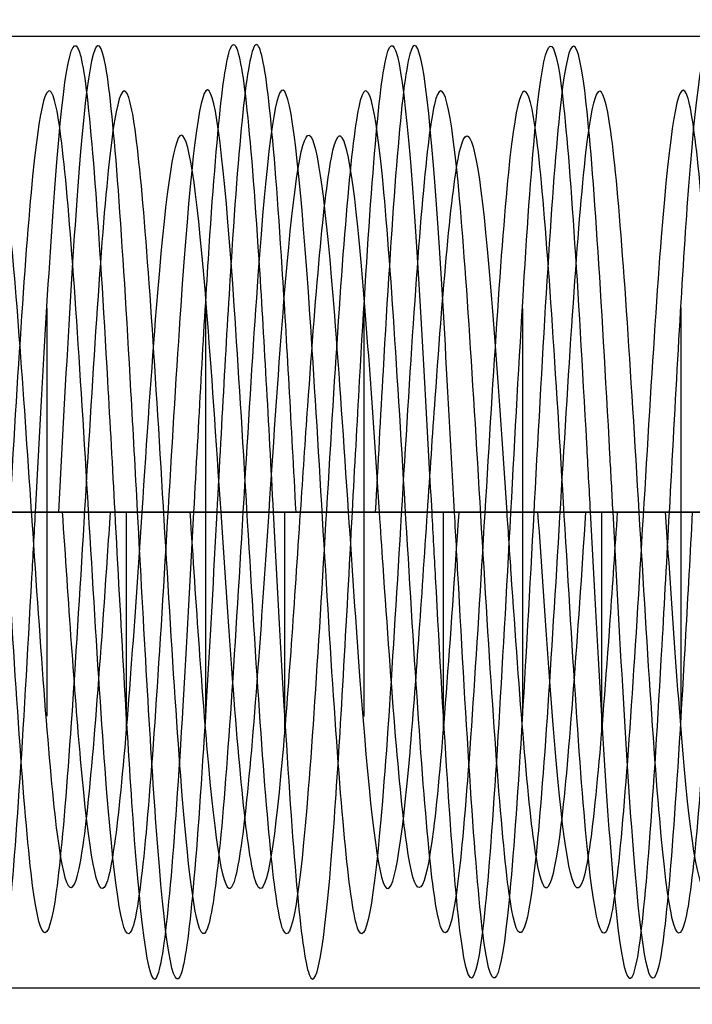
# Model space of a CAD drawing. Header units: millimetres. Extents: x -430 to 720, y 17 to 537.
# Tile 248 of 256: x 460.06 to 464.3, y 274.26 to 280.46. Entities that reach past the tile are written whole.
import ezdxf

# ---------------------------------------------------------------- set-up
doc = ezdxf.new("R2010")
doc.units = ezdxf.units.MM
doc.layers.add('Layer 01', color=7, linetype='Continuous', true_color=0x000000)

# ---------------------------------------------------------------- blocks, each defined once
blk = doc.blocks.new('Farmhouse Rectangular Coffee table metal plate v1')
at = {"layer": 'Layer 01', "color": 253, "true_color": 0xa0a0a0}
for p, q in [((-21.5, 3), (47.5, 3)), ((-23.5, 0), (47.5, 0))]:
    blk.add_line(p, q, dxfattribs=at)
blk = doc.blocks.new('Farmhouse rectangular coffee table top v1')
at = {"layer": 'Layer 01', "color": 253, "true_color": 0xa0a0a0}
for p, q in [((-575, 40), (575, 40)), ((390, 3), (295, 3))]:
    blk.add_line(p, q, dxfattribs=at)
blk = doc.blocks.new('Farmhouse Rectangular Coffee Table Horizontal leg v1')
at = {"layer": 'Layer 01', "color": 253, "true_color": 0xa0a0a0}
for p, q in [((0, 60), (0, 60, 30)), ((0, 3, 30), (0, 3)), ((3, 0, 30), (3, 0)), ((0, -3, 30), (0, -3)), ((0, -60), (0, -60, 30))]:
    blk.add_line(p, q, dxfattribs=at)
blk.add_open_spline([(-3, 0, 30), (-3, 0, 15), (-3, 0)], degree=2, dxfattribs=at)
blk = doc.blocks.new('Farmhouse m6 trestle bolt v1')
at = {"layer": 'Layer 01', "color": 253, "true_color": 0xa0a0a0}
for p, q in [((-2.942, 30.6777), (-2.942, 30.8221)), ((2.942, 30.1777), (2.942, 30.322)), ((-2.942, 29.6777), (-2.942, 29.8221)), ((2.942, 29.1779), (2.942, 29.3222)), ((-2.942, 28.678), (-2.942, 28.8223)), ((2.942, 28.178), (2.942, 28.3223)), ((-2.942, 27.6778), (-2.942, 27.8222)), ((2.942, 27.1777), (2.942, 27.3221)), ((-2.942, 26.6777), (-2.942, 26.822))]:
    blk.add_line(p, q, dxfattribs=at)
at = {"layer": 'Layer 01', "color": 253, "true_color": 0xa0a0a0, "extrusion": (0, 1, 0)}
for centre, radius, start, end in [((0, 0, 30.75), 2.942, 334.09626, 0), ((0, 0, 30.75), 2.942, 0, 25.95747), ((0, 0, 30.25), 2.3718, 360, 35.62419), ((0, 0, 29.75), 2.942, 333.934, 0), ((0, 0, 29.75), 2.942, 0, 26.07369), ((0, 0, 29.25), 2.3718, 360, 35.45112), ((0, 0, 28.75), 2.942, 333.92549, 0), ((0, 0, 28.75), 2.942, 0, 26.00361), ((0, 0, 28.25), 2.3718, 360, 35.36556), ((0, 0, 27.75), 2.942, 334.12195, 0), ((0, 0, 27.75), 2.942, 0, 25.87636), ((0, 0, 27.25), 2.3718, 360, 35.60031), ((0, 0, 26.75), 2.942, 334.00724, 0), ((0, 0, 26.75), 2.942, 0, 26.06618)]:
    blk.add_arc(centre, radius, start, end, dxfattribs=at)
at = {"layer": 'Layer 01', "color": 253, "true_color": 0xa0a0a0}
for points, knots in [([(-2.6509, 0.0006, 0.2296), (-2.5745, 0.0516, 1.0718), (-1.5319, 0.1556, 2.7245), (1.4397, 0.3125, 2.7919), (3.1277, 0.4716, 0.3004), (1.944, 0.6306, -2.469), (-1.0251, 0.7897, -2.9701), (-3.0527, 0.9487, -0.7444), (-2.2771, 1.1078, 2.1652), (0.5895, 1.2668, 3.0863), (2.9148, 1.4259, 1.1734), (2.5635, 1.5849, -1.8171), (-0.1419, 1.744, -3.139), (-2.717, 1.903, -1.5784), (-2.7971, 2.0621, 1.4316), (-0.3087, 2.2211, 3.127), (2.4632, 2.3802, 1.9509), (2.9731, 2.5392, -1.0167), (0.7529, 2.6983, -3.0506), (-2.1587, 2.8573, -2.2832), (-3.088, 3.0164, 0.5808), (-1.1817, 3.1754, 2.9115), (1.8098, 3.3345, 2.5686), (3.1393, 3.4935, -0.133), (1.5861, 3.6526, -2.7125), (-1.4237, 3.8116, -2.8011), (-3.1261, 3.9707, -0.3175), (-1.9578, 4.1297, 2.4576), (1.0082, 4.2888, 2.976), (3.0485, 4.4478, 0.7616), (2.2893, 4.6069, -2.1522), (-0.5721, 4.7659, -3.0896), (-2.9081, 4.925, -1.1899), (-2.5737, 5.084, 1.8025), (0.1241, 5.2431, 3.1397), (2.708, 5.4021, 1.5937), (2.8051, 5.5612, -1.4157), (0.3264, 5.7202, -3.1252), (-2.4521, 5.8793, -1.9648), (-2.9789, 6.0383, 0.9998), (-0.7702, 6.1974, 3.0463), (2.1457, 6.3564, 2.2954), (3.0913, 6.5155, -0.5633), (1.1981, 6.6745, -2.9048), (-1.7952, 6.8336, -2.5788), (-3.14, 6.9926, 0.1152), (-1.6014, 7.1517, 2.7035), (1.4078, 7.3107, 2.8091), (3.1242, 7.4698, 0.3352), (1.9717, 7.6288, -2.4465), (-0.9914, 7.7879, -2.9817), (-3.0441, 7.9469, -0.7788), (-2.3015, 8.106, 2.1392), (0.5546, 8.265, 3.0928), (2.9014, 8.4241, 1.2063), (2.5839, 8.5831, -1.7879), (-0.1063, 8.7422, -3.1404), (-2.6989, 8.9012, -1.6091), (-2.8131, 9.0603, 1.3998), (-0.3441, 9.2193, 3.1233), (2.4409, 9.3784, 1.9787), (2.9845, 9.5374, -0.9829), (0.7874, 9.6965, -3.0419), (-2.1327, 9.8555, -2.3075), (-3.0944, 10.0146, 0.5458), (-1.2145, 10.1736, 2.8979), (1.7806, 10.3327, 2.5889), (3.1406, 10.4917, -0.0974), (1.6167, 10.6508, -2.6943), (-1.3919, 10.8098, -2.8171), (-3.1223, 10.9689, -0.3529), (-1.9856, 11.1279, 2.4353), (0.9745, 11.287, 2.9872), (3.0397, 11.446, 0.796), (2.3136, 11.6051, -2.1262), (-0.537, 11.7641, -3.0959), (-2.8945, 11.9232, -1.2227), (-2.594, 12.0822, 1.7733), (0.0885, 12.2413, 3.1409), (2.6898, 12.4003, 1.6243), (2.821, 12.5594, -1.3839), (0.3618, 12.7184, -3.1213), (-2.4297, 12.8775, -1.9924), (-2.99, 13.0365, 0.966), (-0.8046, 13.1956, 3.0374), (2.1196, 13.3546, 2.3196), (3.0974, 13.5137, -0.5283), (1.2309, 13.6727, -2.891), (-1.7659, 13.8318, -2.599), (-3.1411, 13.9908, 0.0797), (-1.6319, 14.1499, 2.6851), (1.3759, 14.3089, 2.8249), (3.1202, 14.468, 0.3706), (1.9993, 14.627, -2.424), (-0.9575, 14.7861, -2.9927), (-3.0351, 14.9451, -0.8132), (-2.3256, 15.1042, 2.113), (0.5195, 15.2632, 3.0989), (2.8875, 15.4223, 1.2391), (2.604, 15.5813, -1.7585), (-0.0708, 15.7404, -3.1414), (-2.6805, 15.8994, -1.6395), (-2.8288, 16.0585, 1.3679), (-0.3794, 16.2175, 3.1192), (2.4184, 16.3766, 2.0062), (2.9954, 16.5356, -0.9491), (0.8218, 16.6947, -3.0328), (-2.1064, 16.8537, -2.3315), (-3.1004, 17.0128, 0.5107), (-1.2473, 17.1718, 2.884), (1.7512, 17.3309, 2.6089), (3.1415, 17.4899, -0.0619), (1.6471, 17.649, -2.6759), (-1.3599, 17.808, -2.8327), (-3.1181, 17.9671, -0.3883), (-2.013, 18.1261, 2.4127), (0.9406, 18.2852, 2.9981), (3.0304, 18.4442, 0.8304), (2.3375, 18.6033, -2.0998), (-0.5019, 18.7623, -3.1018), (-2.8805, 18.9214, -1.2555), (-2.6139, 19.0804, 1.7438), (0.053, 19.2395, 3.1417), (2.6712, 19.3985, 1.6547), (2.8365, 19.5576, -1.3518), (0.3971, 19.7166, -3.117), (-2.407, 19.8757, -2.0198), (-3.0007, 20.0347, 0.9321), (-0.839, 20.1938, 3.0281), (2.0932, 20.3528, 2.3434), (3.1032, 20.5119, -0.4932), (1.2636, 20.6709, -2.8769), (-1.7364, 20.83, -2.6188), (-3.1418, 20.989, 0.0441), (-1.6622, 21.1481, 2.6665), (1.3438, 21.3071, 2.8403), (3.1158, 21.4662, 0.4059), (2.0266, 21.6252, -2.4012), (-0.9236, 21.7843, -3.0034), (-3.0257, 21.9433, -0.8475), (-2.3494, 22.1024, 2.0866), (0.4844, 22.2614, 3.1046), (2.8733, 22.4205, 1.2717), (2.6237, 22.5795, -1.7289), (-0.0352, 22.7386, -3.142), (-2.6618, 22.8976, -1.6698), (-2.8441, 23.0567, 1.3358), (-0.4147, 23.2157, 3.1147), (2.3955, 23.3748, 2.0334), (3.006, 23.5338, -0.9151), (0.8561, 23.6929, -3.0233), (-2.0799, 23.8519, -2.3553), (-3.106, 24.011, 0.4756), (-1.2799, 24.17, 2.8697), (1.7215, 24.3291, 2.6286), (3.142, 24.4881, -0.0263), (1.6773, 24.6472, -2.657), (-1.3277, 24.8062, -2.8479), (-3.1135, 24.9653, -0.4236), (-2.0402, 25.1243, 2.3897), (0.9066, 25.2834, 3.0085), (3.0208, 25.4424, 0.8647), (2.3611, 25.6015, -2.0732), (-0.4668, 25.7605, -3.1073), (-2.866, 25.9196, -1.288), (-2.6335, 26.0786, 1.7141), (0.0174, 26.2377, 3.1421), (2.6523, 26.3967, 1.6848), (2.8516, 26.5558, -1.3196), (0.4324, 26.7148, -3.1123), (-2.3839, 26.8739, -2.047), (-3.0111, 27.0329, 0.898), (-0.8732, 27.192, 3.0184), (2.0665, 27.351, 2.367), (3.1086, 27.5101, -0.458), (1.2961, 27.6691, -2.8624), (-1.7066, 27.8282, -2.6383), (-3.1421, 27.9872, 0.0085), (-1.6923, 28.1463, 2.6475), (1.3115, 28.3053, 2.8553), (3.111, 28.4644, 0.4412), (2.0537, 28.6234, -2.3781), (-0.8895, 28.7825, -3.0136), (-3.0159, 28.9415, -0.8818), (-2.3728, 29.1006, 2.0598), (0.4492, 29.2596, 3.1099), (2.8587, 29.4187, 1.3042), (2.6431, 29.5777, -1.6991), (0.0004, 29.7368, -3.1422), (-2.6427, 29.8958, -1.6998), (-2.859, 30.0549, 1.3035), (-0.45, 30.2139, 3.1098), (2.3723, 30.373, 2.0604), (3.0161, 30.532, -0.881), (0.8903, 30.6911, -3.0134), (-2.0531, 30.8501, -2.3787), (-3.1111, 31.0092, 0.4404), (-1.3123, 31.1682, 2.855), (1.6916, 31.3273, 2.6479), (3.1421, 31.4863, 0.0093), (1.7073, 31.6454, -2.6379), (-1.2954, 31.8044, -2.8627), (-3.1085, 31.9635, -0.4588), (-2.0671, 32.1225, 2.3665), (0.8724, 32.2816, 3.0186), (3.0109, 32.4406, 0.8988), (2.3845, 32.5997, -2.0463), (-0.4316, 32.7587, -3.1124), (-2.8513, 32.9178, -1.3204), (-2.6527, 33.0768, 1.6841), (-0.0182, 33.2359, 3.1421), (2.633, 33.3949, 1.7147), (2.8664, 33.554, -1.2872), (0.4676, 33.713, -3.1072), (-2.3606, 33.8721, -2.0738), (-3.0211, 34.0311, 0.8639), (-0.9073, 34.1902, 3.0083), (2.0396, 34.3492, 2.3902), (3.1136, 34.5083, -0.4227), (1.3284, 34.6673, -2.8475), (-1.6766, 34.8264, -2.6575), (-3.142, 34.9854, -0.0271), (-1.7222, 35.1445, 2.6282), (1.2791, 35.3035, 2.87), (3.1058, 35.4626, 0.4764), (2.0805, 35.6216, -2.3547), (-0.8553, 35.7807, -3.0235), (-3.0057, 35.9397, -0.9159), (-2.396, 36.0988, 2.0328), (0.4139, 36.2578, 3.1148), (2.8438, 36.4169, 1.3365), (2.6622, 36.5759, -1.6691), (0.036, 36.735, -3.142), (-2.6233, 36.894, -1.7296), (-2.8736, 37.0531, 1.271), (-0.4852, 37.2121, 3.1045), (2.3488, 37.3712, 2.0872), (3.0259, 37.5302, -0.8468), (0.9244, 37.6893, -3.0031), (-2.026, 37.8483, -2.4018), (-3.1159, 38.0074, 0.4051), (-1.3445, 38.1664, 2.84), (1.6615, 38.3255, 2.6669), (3.1418, 38.4845, 0.0449), (1.737, 38.6436, -2.6184), (-1.2629, 38.8026, -2.8772), (-3.1031, 38.9617, -0.494), (-2.0938, 39.1207, 2.3429), (0.8382, 39.2798, 3.0283), (3.0005, 39.4388, 0.9329), (2.4075, 39.5979, -2.0192), (-0.3963, 39.7569, -3.1171), (-2.8361, 39.916, -1.3526), (-2.6716, 40.075, 1.654), (-0.0538, 40.2341, 3.1417), (2.6134, 40.3931, 1.7444), (2.8808, 40.5522, -1.2547), (0.5027, 40.7112, -3.1017), (-2.337, 40.8703, -2.1004), (-3.0307, 41.0293, 0.8296), (-0.9414, 41.1884, 2.9978), (2.0124, 41.3474, 2.4132), (3.1182, 41.5065, -0.3875), (1.3606, 41.6655, -2.8323), (-1.6464, 41.8246, -2.6763), (-3.1415, 41.9836, -0.0627), (-1.7518, 42.1427, 2.6085), (1.2465, 42.3017, 2.8843), (3.1002, 42.4608, 0.5115), (2.107, 42.6198, -2.331), (-0.821, 42.7789, -3.033), (-2.9952, 42.9379, -0.9498), (-2.4189, 43.097, 2.0055), (0.3786, 43.256, 3.1193), (2.8284, 43.4151, 1.3686), (2.6809, 43.5741, -1.6388), (0.0716, 43.7332, -3.1413), (-2.6035, 43.8922, -1.7593), (-2.8878, 44.0513, 1.2385), (-0.5204, 44.2103, 3.0986), (2.3251, 44.3694, 2.1139), (3.0351, 44.5284, -0.813), (0.9587, 44.6875, -2.9914), (-1.9649, 44.8447, -2.4332), (-2.7192, 44.9488, -0.6244), (-2.6516, 45, 0.222)], [12.653352, 12.653352, 12.653352, 12.653352, 13.613713, 14.613054, 15.612394, 16.611734, 17.611074, 18.610415, 19.609755, 20.609095, 21.608436, 22.607776, 23.607116, 24.606456, 25.605797, 26.605137, 27.604477, 28.603817, 29.603158, 30.602498, 31.601838, 32.601179, 33.600519, 34.599859, 35.599199, 36.59854, 37.59788, 38.59722, 39.59656, 40.595901, 41.595241, 42.594581, 43.593921, 44.593262, 45.592602, 46.591942, 47.591283, 48.590623, 49.589963, 50.589303, 51.588644, 52.587984, 53.587324, 54.586664, 55.586005, 56.585345, 57.584685, 58.584026, 59.583366, 60.582706, 61.582046, 62.581387, 63.580727, 64.580067, 65.579407, 66.578748, 67.578088, 68.577428, 69.576769, 70.576109, 71.575449, 72.574789, 73.57413, 74.57347, 75.57281, 76.57215, 77.571491, 78.570831, 79.570171, 80.569511, 81.568852, 82.568192, 83.567532, 84.566873, 85.566213, 86.565553, 87.564893, 88.564234, 89.563574, 90.562914, 91.562254, 92.561595, 93.560935, 94.560275, 95.559616, 96.558956, 97.558296, 98.557636, 99.556977, 100.556317, 101.555657, 102.554997, 103.554338, 104.553678, 105.553018, 106.552359, 107.551699, 108.551039, 109.550379, 110.54972, 111.54906, 112.5484, 113.54774, 114.547081, 115.546421, 116.545761, 117.545101, 118.544442, 119.543782, 120.543122, 121.542463, 122.541803, 123.541143, 124.540483, 125.539824, 126.539164, 127.538504, 128.537844, 129.537185, 130.536525, 131.535865, 132.535206, 133.534546, 134.533886, 135.533226, 136.532567, 137.531907, 138.531247, 139.530587, 140.529928, 141.529268, 142.528608, 143.527949, 144.527289, 145.526629, 146.525969, 147.52531, 148.52465, 149.52399, 150.52333, 151.522671, 152.522011, 153.521351, 154.520691, 155.520032, 156.519372, 157.518712, 158.518053, 159.517393, 160.516733, 161.516073, 162.515414, 163.514754, 164.514094, 165.513434, 166.512775, 167.512115, 168.511455, 169.510796, 170.510136, 171.509476, 172.508816, 173.508157, 174.507497, 175.506837, 176.506177, 177.505518, 178.504858, 179.504198, 180.503539, 181.502879, 182.502219, 183.501559, 184.5009, 185.50024, 186.49958, 187.49892, 188.498261, 189.497601, 190.496941, 191.496281, 192.495622, 193.494962, 194.494302, 195.493643, 196.492983, 197.492323, 198.491663, 199.491004, 200.490344, 201.489684, 202.489024, 203.488365, 204.487705, 205.487045, 206.486386, 207.485726, 208.485066, 209.484406, 210.483747, 211.483087, 212.482427, 213.481767, 214.481108, 215.480448, 216.479788, 217.479129, 218.478469, 219.477809, 220.477149, 221.47649, 222.47583, 223.47517, 224.47451, 225.473851, 226.473191, 227.472531, 228.471871, 229.471212, 230.470552, 231.469892, 232.469233, 233.468573, 234.467913, 235.467253, 236.466594, 237.465934, 238.465274, 239.464614, 240.463955, 241.463295, 242.462635, 243.461976, 244.461316, 245.460656, 246.459996, 247.459337, 248.458677, 249.458017, 250.457357, 251.456698, 252.456038, 253.455378, 254.454718, 255.454059, 256.453399, 257.452739, 258.45208, 259.45142, 260.45076, 261.4501, 262.449441, 263.448781, 264.448121, 265.447461, 266.446802, 267.446142, 268.445482, 269.444823, 270.444163, 271.443503, 272.442843, 273.442184, 274.441524, 275.440864, 276.440204, 277.439545, 278.438885, 279.438225, 280.437566, 281.436906, 282.436246, 283.435586, 284.434927, 285.434267, 286.433607, 287.432947, 288.432288, 289.431628, 290.430968, 291.430308, 292.429649, 293.428989, 294.428329, 295.392683, 295.392683, 295.392683, 295.392683]), ([(2.6506, -0.0007, 0.2303), (2.7213, 0.0506, -0.6185), (1.9678, 0.155, -2.4324), (-0.9586, 0.3124, -2.991), (-3.0348, 0.4714, -0.8129), (-2.3249, 0.6305, 2.1137), (0.5203, 0.7895, 3.0983), (2.8875, 0.9486, 1.2383), (2.6032, 1.1076, -1.7591), (-0.0716, 1.2667, -3.141), (-2.6806, 1.4257, -1.6386), (-2.8281, 1.5848, 1.3685), (-0.3786, 1.7438, 3.1189), (2.4186, 1.9029, 2.0053), (2.9948, 2.0619, -0.9497), (0.8209, 2.221, -3.0327), (-2.1068, 2.38, -2.3307), (-3.0999, 2.5391, 0.5115), (-1.2464, 2.6981, 2.884), (1.7516, 2.8572, 2.6082), (3.1412, 3.0162, -0.0627), (1.6462, 3.1753, -2.676), (-1.3604, 3.3343, -2.832), (-3.1178, 3.4934, -0.3874), (-2.0122, 3.6524, 2.4129), (0.9412, 3.8115, 2.9975), (3.0303, 3.9705, 0.8295), (2.3367, 4.1296, -2.1002), (-0.5027, 4.2886, -3.1013), (-2.8805, 4.4477, -1.2546), (-2.6131, 4.6067, 1.7443), (0.0538, 4.7658, 3.1413), (2.6713, 4.9248, 1.6538), (2.8358, 5.0839, -1.3524), (0.3962, 5.2429, -3.1167), (-2.4072, 5.402, -2.019), (-3.0001, 5.561, 0.9328), (-0.8381, 5.7201, 3.028), (2.0936, 5.8791, 2.3426), (3.1027, 6.0382, -0.4939), (1.2627, 6.1972, -2.8769), (-1.7368, 6.3563, -2.6181), (-3.1415, 6.5153, 0.0449), (-1.6613, 6.6744, 2.6666), (1.3444, 6.8334, 2.8396), (3.1156, 6.9925, 0.4051), (2.0258, 7.1515, -2.4015), (-0.9243, 7.3106, -3.0028), (-3.0256, 7.4696, -0.8467), (-2.3485, 7.6287, 2.0869), (0.4851, 7.7877, 3.1041), (2.8733, 7.9468, 1.2709), (2.623, 8.1058, -1.7294), (-0.036, 8.2649, -3.1416), (-2.6619, 8.4239, -1.6689), (-2.8434, 8.583, 1.3363), (-0.4139, 8.742, 3.1144), (2.3957, 8.9011, 2.0326), (3.0054, 9.0601, -0.9158), (0.8552, 9.2192, -3.0232), (-2.0803, 9.3782, -2.3544), (-3.1055, 9.5373, 0.4763), (-1.279, 9.6963, 2.8697), (1.722, 9.8554, 2.6279), (3.1417, 10.0144, -0.0271), (1.6764, 10.1735, -2.6572), (-1.3283, 10.3325, -2.8472), (-3.1132, 10.4916, -0.4227), (-2.0394, 10.6506, 2.39), (0.9072, 10.8097, 3.008), (3.0207, 10.9687, 0.8638), (2.3603, 11.1278, -2.0736), (-0.4675, 11.2868, -3.1068), (-2.8661, 11.4459, -1.2871), (-2.6327, 11.6049, 1.7145), (0.0182, 11.764, 3.1418), (2.6524, 11.923, 1.6839), (2.851, 12.0821, -1.3202), (0.4315, 12.2411, -3.112), (-2.3842, 12.4002, -2.0461), (-3.0105, 12.5592, 0.8987), (-0.8723, 12.7183, 3.0183), (2.0669, 12.8773, 2.3662), (3.1081, 13.0364, -0.4587), (1.2952, 13.1954, -2.8624), (-1.7071, 13.3544, -2.6376), (-3.1418, 13.5135, 0.0093), (-1.6914, 13.6725, 2.6476), (1.3121, 13.8316, 2.8547), (3.1108, 13.9906, 0.4403), (2.0529, 14.1497, -2.3784), (-0.8902, 14.3087, -3.0131), (-3.0158, 14.4678, -0.8809), (-2.372, 14.6268, 2.0602), (0.4499, 14.7859, 3.1094), (2.8587, 14.9449, 1.3033), (2.6424, 15.104, -1.6996), (-0.0004, 15.263, -3.1418), (-2.6428, 15.4221, -1.6989), (-2.8584, 15.5811, 1.3041), (-0.4491, 15.7402, 3.1095), (2.3726, 15.8992, 2.0596), (3.0156, 16.0583, -0.8817), (0.8894, 16.2173, -3.0133), (-2.0535, 16.3764, -2.3779), (-3.1107, 16.5354, 0.4411), (-1.3114, 16.6945, 2.855), (1.6921, 16.8535, 2.6472), (3.1418, 17.0126, 0.0085), (1.7064, 17.1716, -2.638), (-1.296, 17.3307, -2.8621), (-3.1083, 17.4897, -0.4579), (-2.0663, 17.6488, 2.3667), (0.8731, 17.8078, 3.018), (3.0108, 17.9669, 0.8979), (2.3837, 18.1259, -2.0467), (-0.4323, 18.285, -3.1119), (-2.8513, 18.444, -1.3195), (-2.652, 18.6031, 1.6846), (-0.0174, 18.7621, 3.1418), (2.6332, 18.9212, 1.7139), (2.8657, 19.0802, -1.2878), (0.4667, 19.2393, -3.1069), (-2.3609, 19.3983, -2.073), (-3.0205, 19.5574, 0.8646), (-0.9065, 19.7164, 3.0082), (2.04, 19.8755, 2.3894), (3.1131, 20.0345, -0.4235), (1.3275, 20.1936, -2.8476), (-1.6771, 20.3526, -2.6567), (-3.1417, 20.5117, -0.0263), (-1.7213, 20.6707, 2.6283), (1.2797, 20.8298, 2.8694), (3.1056, 20.9888, 0.4755), (2.0797, 21.1479, -2.355), (-0.856, 21.3069, -3.0229), (-3.0056, 21.466, -0.915), (-2.3952, 21.625, 2.0332), (0.4147, 21.7841, 3.1143), (2.8438, 21.9431, 1.3356), (2.6615, 22.1022, -1.6696), (0.0352, 22.2612, -3.1416), (-2.6234, 22.4203, -1.7287), (-2.873, 22.5793, 1.2716), (-0.4843, 22.7384, 3.1043), (2.3491, 22.8974, 2.0863), (3.0254, 23.0565, -0.8475), (0.9235, 23.2155, -3.003), (-2.0264, 23.3746, -2.401), (-3.1155, 23.5336, 0.4059), (-1.3436, 23.6927, 2.84), (1.662, 23.8517, 2.6662), (3.1415, 24.0108, 0.0441), (1.7362, 24.1698, -2.6185), (-1.2635, 24.3289, -2.8766), (-3.1029, 24.4879, -0.4931), (-2.093, 24.647, 2.3432), (0.8389, 24.806, 3.0277), (3.0004, 24.9651, 0.932), (2.4067, 25.1241, -2.0196), (-0.397, 25.2832, -3.1166), (-2.8362, 25.4422, -1.3517), (-2.6709, 25.6013, 1.6545), (-0.053, 25.7603, 3.1414), (2.6136, 25.9194, 1.7436), (2.8801, 26.0784, -1.2553), (0.5019, 26.2375, -3.1015), (-2.3372, 26.3965, -2.0996), (-3.0301, 26.5556, 0.8303), (-0.9405, 26.7146, 2.9977), (2.0128, 26.8737, 2.4124), (3.1177, 27.0327, -0.3882), (1.3597, 27.1918, -2.8323), (-1.6469, 27.3508, -2.6756), (-3.1412, 27.5099, -0.0619), (-1.751, 27.6689, 2.6086), (1.2471, 27.828, 2.8837), (3.1, 27.987, 0.5107), (2.1062, 28.1461, -2.3313), (-0.8217, 28.3051, -3.0324), (-2.9951, 28.4642, -0.949), (-2.4181, 28.6232, 2.0059), (0.3794, 28.7823, 3.1188), (2.8285, 28.9413, 1.3677), (2.6802, 29.1004, -1.6393), (0.0707, 29.2594, -3.141), (-2.6037, 29.4185, -1.7583), (-2.8872, 29.5775, 1.239), (-0.5194, 29.7366, 3.0986), (2.3253, 29.8956, 2.1128), (3.0348, 30.0547, -0.8131), (0.9574, 30.2137, -2.9924), (-1.9991, 30.3728, -2.4238), (-3.1199, 30.5318, 0.3706), (-1.3757, 30.6909, 2.8246), (1.6317, 30.8499, 2.6848), (3.1408, 31.009, 0.0796), (1.7657, 31.168, -2.5987), (-1.2308, 31.3271, -2.8907), (-3.0971, 31.4861, -0.5282), (-2.1194, 31.6452, 2.3193), (0.8045, 31.8042, 3.037), (2.9896, 31.9633, 0.9659), (2.4294, 32.1223, -1.9922), (-0.3617, 32.2814, -3.1209), (-2.8207, 32.4404, -1.3837), (-2.6895, 32.5995, 1.6241), (-0.0885, 32.7585, 3.1406), (2.5937, 32.9176, 1.7731), (2.8942, 33.0766, -1.2226), (0.537, 33.2357, -3.0956), (-2.3133, 33.3947, -2.1259), (-3.0393, 33.5538, 0.7959), (-0.9744, 33.7128, 2.9869), (1.9853, 33.8719, 2.435), (3.1219, 34.0309, -0.3529), (1.3917, 34.19, -2.8168), (-1.6165, 34.349, -2.694), (-3.1403, 34.5081, -0.0974), (-1.7804, 34.6671, 2.5887), (1.2144, 34.8262, 2.8976), (3.094, 34.9852, 0.5457), (2.1325, 35.1443, -2.3073), (-0.7873, 35.3033, -3.0416), (-2.9841, 35.4624, -0.9828), (-2.4406, 35.6214, 1.9784), (0.344, 35.7805, 3.1229), (2.8128, 35.9395, 1.3997), (2.6986, 36.0986, -1.6089), (0.1063, 36.2576, -3.14), (-2.5836, 36.4167, -1.7877), (-2.901, 36.5757, 1.2062), (-0.5545, 36.7348, 3.0925), (2.3012, 36.8938, 2.139), (3.0438, 37.0529, -0.7787), (0.9913, 37.2119, -2.9813), (-1.9715, 37.371, -2.4462), (-3.1239, 37.53, 0.3352), (-1.4076, 37.6891, 2.8088), (1.6012, 37.8481, 2.7031), (3.1397, 38.0072, 0.1152), (1.795, 38.1662, -2.5785), (-1.198, 38.3253, -2.9044), (-3.0909, 38.4843, -0.5632), (-2.1455, 38.6434, 2.2952), (0.7701, 38.8024, 3.046), (2.9785, 38.9615, 0.9997), (2.4518, 39.1205, -1.9646), (-0.3264, 39.2796, -3.1248), (-2.8048, 39.4386, -1.4156), (-2.7077, 39.5977, 1.5936), (-0.1241, 39.7567, 3.1394), (2.5734, 39.9158, 1.8023), (2.9078, 40.0748, -1.1898), (0.572, 40.2339, -3.0893), (-2.2891, 40.3929, -2.152), (-3.0481, 40.552, 0.7615), (-1.0081, 40.711, 2.9757), (1.9576, 40.8701, 2.4574), (3.1257, 41.0291, -0.3175), (1.4235, 41.1882, -2.8008), (-1.5859, 41.3472, -2.7122), (-3.139, 41.5063, -0.133), (-1.8096, 41.6653, 2.5683), (1.1815, 41.8244, 2.9112), (3.0877, 41.9834, 0.5807), (2.1585, 42.1425, -2.283), (-0.7528, 42.3015, -3.0503), (-2.9728, 42.4606, -1.0165), (-2.4629, 42.6196, 1.9507), (0.3087, 42.7787, 3.1266), (2.7968, 42.9377, 1.4314), (2.7167, 43.0968, -1.5782), (0.1419, 43.2558, -3.1386), (-2.5632, 43.4149, -1.8169), (-2.9145, 43.5739, 1.1733), (-0.5895, 43.733, 3.086), (2.2769, 43.892, 2.165), (3.0524, 44.0511, -0.7443), (1.025, 44.2101, -2.9698), (-1.9437, 44.3692, -2.4687), (-3.1274, 44.5282, 0.3004), (-1.4396, 44.6873, 2.7916), (1.5329, 44.8443, 2.7242), (2.5753, 44.9484, 1.0698), (2.6508, 44.9994, 0.2267)], [9.338656, 9.338656, 9.338656, 9.338656, 10.306158, 11.305498, 12.304839, 13.304179, 14.303519, 15.302859, 16.3022, 17.30154, 18.30088, 19.300221, 20.299561, 21.298901, 22.298241, 23.297582, 24.296922, 25.296262, 26.295602, 27.294943, 28.294283, 29.293623, 30.292963, 31.292304, 32.291644, 33.290984, 34.290325, 35.289665, 36.289005, 37.288345, 38.287686, 39.287026, 40.286366, 41.285706, 42.285047, 43.284387, 44.283727, 45.283068, 46.282408, 47.281748, 48.281088, 49.280429, 50.279769, 51.279109, 52.278449, 53.27779, 54.27713, 55.27647, 56.275811, 57.275151, 58.274491, 59.273831, 60.273172, 61.272512, 62.271852, 63.271192, 64.270533, 65.269873, 66.269213, 67.268553, 68.267894, 69.267234, 70.266574, 71.265915, 72.265255, 73.264595, 74.263935, 75.263276, 76.262616, 77.261956, 78.261296, 79.260637, 80.259977, 81.259317, 82.258658, 83.257998, 84.257338, 85.256678, 86.256019, 87.255359, 88.254699, 89.254039, 90.25338, 91.25272, 92.25206, 93.251401, 94.250741, 95.250081, 96.249421, 97.248762, 98.248102, 99.247442, 100.246782, 101.246123, 102.245463, 103.244803, 104.244143, 105.243484, 106.242824, 107.242164, 108.241505, 109.240845, 110.240185, 111.239525, 112.238866, 113.238206, 114.237546, 115.236886, 116.236227, 117.235567, 118.234907, 119.234248, 120.233588, 121.232928, 122.232268, 123.231609, 124.230949, 125.230289, 126.229629, 127.22897, 128.22831, 129.22765, 130.226991, 131.226331, 132.225671, 133.225011, 134.224352, 135.223692, 136.223032, 137.222372, 138.221713, 139.221053, 140.220393, 141.219733, 142.219074, 143.218414, 144.217754, 145.217095, 146.216435, 147.215775, 148.215115, 149.214456, 150.213796, 151.213136, 152.212476, 153.211817, 154.211157, 155.210497, 156.209838, 157.209178, 158.208518, 159.207858, 160.207199, 161.206539, 162.205879, 163.205219, 164.20456, 165.2039, 166.20324, 167.202581, 168.201921, 169.201261, 170.200601, 171.199942, 172.199282, 173.198622, 174.197962, 175.197303, 176.196643, 177.195983, 178.195323, 179.194664, 180.194004, 181.193344, 182.192685, 183.192025, 184.191365, 185.190705, 186.190046, 187.189386, 188.188726, 189.188066, 190.187407, 191.186747, 192.186087, 193.185428, 194.184768, 195.184108, 196.183448, 197.182789, 198.182129, 199.181469, 200.180809, 201.18015, 202.17949, 203.17883, 204.178171, 205.177511, 206.176851, 207.176191, 208.175532, 209.174872, 210.174212, 211.173552, 212.172893, 213.172233, 214.171573, 215.170913, 216.170254, 217.169594, 218.168934, 219.168275, 220.167615, 221.166955, 222.166295, 223.165636, 224.164976, 225.164316, 226.163656, 227.162997, 228.162337, 229.161677, 230.161018, 231.160358, 232.159698, 233.159038, 234.158379, 235.157719, 236.157059, 237.156399, 238.15574, 239.15508, 240.15442, 241.153761, 242.153101, 243.152441, 244.151781, 245.151122, 246.150462, 247.149802, 248.149142, 249.148483, 250.147823, 251.147163, 252.146503, 253.145844, 254.145184, 255.144524, 256.143865, 257.143205, 258.142545, 259.141885, 260.141226, 261.140566, 262.139906, 263.139246, 264.138587, 265.137927, 266.137267, 267.136608, 268.135948, 269.135288, 270.134628, 271.133969, 272.133309, 273.132649, 274.131989, 275.13133, 276.13067, 277.13001, 278.12935, 279.128691, 280.128031, 281.127371, 282.126712, 283.126052, 284.125392, 285.124732, 286.124073, 287.123413, 288.122753, 289.122093, 290.121434, 291.120774, 292.082231, 292.082231, 292.082231, 292.082231]), ([(2.9469, 31.3222, 0.0001), (2.9469, 31.322, 0.0029), (2.9469, 31.3219, 0.0058), (2.9469, 31.3217, 0.0087), (2.944, 31.2687, 0.9842), (2.4086, 31.2157, 1.9582), (1.5865, 31.1627, 2.4834), (0.7644, 31.1096, 3.0085), (-0.3444, 31.0566, 3.085), (-1.2307, 31.0036, 2.6776), (-2.1171, 30.9506, 2.2701), (-2.7811, 30.8976, 1.3789), (-2.9178, 30.8446, 0.413), (-2.9371, 30.8371, 0.2764), (-2.9459, 30.8296, 0.1383), (-2.9447, 30.8221)], [-19.246456, -19.246456, -19.246456, -19.246456, -19.237772, -19.237772, -19.237772, -16.171199, -16.171199, -16.171199, -13.104626, -13.104626, -13.104626, -10.038053, -10.038053, -10.038053, -9.604293, -9.604293, -9.604293, -9.604293]), ([(-2.3733, 31.3487), (-2.3746, 31.3397, -0.1339), (-2.304, 31.2777, -1.0552), (-1.0988, 31.1627, -2.5808), (1.5538, 31.0049, -2.3223), (2.3739, 30.9003, -0.7662), (2.3756, 30.8486, 0.0004)], [-8.327943, -8.327943, -8.327943, -8.327943, -7.878065, -5.229648, -2.58123, 0, 0, 0, 0]), ([(-2.9447, 30.8221), (-2.9371, 30.7765, -0.8392), (-2.5595, 30.731, -1.6836), (-1.9255, 30.6855, -2.2308), (-1.187, 30.6325, -2.8682), (-0.1006, 30.5795, -3.1025), (0.835, 30.5265, -2.8261), (1.7705, 30.4734, -2.5497), (2.5552, 30.4204, -1.7626), (2.8287, 30.3674, -0.8262), (2.9064, 30.3523, -0.5599), (2.9429, 30.3373, -0.2816), (2.9405, 30.3222, -0.0026)], [-9.604293, -9.604293, -9.604293, -9.604293, -6.97148, -6.97148, -6.97148, -3.904907, -3.904907, -3.904907, -0.838334, -0.838334, -0.838334, 0, 0, 0, 0]), ([(2.3756, 30.8486, 0.0004), (2.3756, 30.8472, 0.0203), (2.3664, 30.7929, 0.8267), (1.4568, 30.6855, 2.397), (-1.2282, 30.5265, 2.5218), (-2.3281, 30.4141, 0.9743), (-2.3751, 30.3548, 0.0937), (-2.3744, 30.3485)], [-16.659133, -16.659133, -16.659133, -16.659133, -16.591915, -13.942281, -11.292647, -8.643013, -8.327826, -8.327826, -8.327826, -8.327826]), ([(2.9411, 30.1778, -0.0027), (2.9434, 30.1917, -0.2595), (2.9126, 30.2056, -0.5158), (2.8465, 30.2195, -0.7627), (2.594, 30.2725, -1.705), (1.8271, 30.3255, -2.5094), (0.898, 30.3785, -2.8067), (-0.0311, 30.4316, -3.104), (-1.1225, 30.4846, -2.8941), (-1.8751, 30.5376, -2.2734), (-2.5381, 30.5843, -1.7265), (-2.9381, 30.631, -0.8607), (-2.9452, 30.6777)], [-19.245476, -19.245476, -19.245476, -19.245476, -18.473795, -18.473795, -18.473795, -15.407222, -15.407222, -15.407222, -12.340649, -12.340649, -12.340649, -9.63886, -9.63886, -9.63886, -9.63886]), ([(-2.3682, 30.1513), (-2.3695, 30.1741, 0.3397), (-2.1425, 30.2498, 1.4708), (-0.4017, 30.3785, 2.7761), (1.8789, 30.5225, 1.9281), (2.3657, 30.6135, 0.5638), (2.3705, 30.6514, -0.0021)], [-8.297953, -8.297953, -8.297953, -8.297953, -7.167238, -4.527984, -1.888729, 0, 0, 0, 0]), ([(2.9405, 30.3222, -0.0026), (2.9345, 30.2842, 0.6994), (2.6826, 30.2463, 1.4053), (2.2249, 30.2084, 1.9324), (1.5852, 30.1553, 2.6689), (0.5434, 30.1023, 3.0562), (-0.422, 30.0493, 2.9165), (-1.3875, 29.9963, 2.7768), (-2.2767, 29.9433, 2.1101), (-2.6814, 29.8903, 1.2224), (-2.8547, 29.8675, 0.8422), (-2.9392, 29.8448, 0.4213), (-2.9375, 29.8221)], [-19.192155, -19.192155, -19.192155, -19.192155, -17.039492, -17.039492, -17.039492, -13.972919, -13.972919, -13.972919, -10.906347, -10.906347, -10.906347, -9.59256, -9.59256, -9.59256, -9.59256]), ([(-2.9378, 29.6777), (-2.9398, 29.6993, 0.3993), (-2.8643, 29.7208, 0.798), (-2.708, 29.7423, 1.1621), (-2.3233, 29.7954, 2.0586), (-1.4493, 29.8484, 2.745), (-0.4872, 29.9014, 2.9063), (0.4749, 29.9544, 3.0676), (1.525, 30.0074, 2.7037), (2.181, 30.0604, 1.9817), (2.6652, 30.0996, 1.4488), (2.9347, 30.1387, 0.7209), (2.9411, 30.1778, -0.0027)], [-9.601467, -9.601467, -9.601467, -9.601467, -8.356055, -8.356055, -8.356055, -5.289482, -5.289482, -5.289482, -2.222909, -2.222909, -2.222909, 0, 0, 0, 0]), ([(2.3682, 29.6514, 0.0009), (2.3666, 29.6817, -0.4524), (2.0227, 29.765, -1.7007), (0.0004, 29.9014, -2.805), (-2.0222, 30.0377, -1.7013), (-2.3664, 30.121, -0.4532), (-2.3682, 30.1513)], [-16.593873, -16.593873, -16.593873, -16.593873, -15.085002, -12.445748, -9.806493, -8.297953, -8.297953, -8.297953, -8.297953]), ([(-2.9375, 29.8221), (-2.9354, 29.7918, -0.5621), (-2.7801, 29.7615, -1.1252), (-2.4784, 29.7312, -1.5942), (-1.9507, 29.6782, -2.4146), (-0.9751, 29.6252, -2.947), (0.0004, 29.5722, -2.9469), (0.9759, 29.5191, -2.9467), (1.9513, 29.4661, -2.4141), (2.4789, 29.4131, -1.5935), (2.7804, 29.3828, -1.1244), (2.9356, 29.3525, -0.5611), (2.9375, 29.3222, 0.0011)], [-9.59256, -9.59256, -9.59256, -9.59256, -7.839774, -7.839774, -7.839774, -4.773201, -4.773201, -4.773201, -1.706628, -1.706628, -1.706628, 0, 0, 0, 0]), ([(2.3711, 29.8486, -0.0022), (2.3658, 29.8095, 0.5812), (1.8542, 29.7173, 1.9631), (-0.4637, 29.5722, 2.7664), (-2.1592, 29.4446, 1.4348), (-2.37, 29.37, 0.3219), (-2.3684, 29.3485)], [-16.595849, -16.595849, -16.595849, -16.595849, -14.647754, -12.008185, -9.368616, -8.296621, -8.296621, -8.296621, -8.296621]), ([(2.9373, 29.1778, 0.0008), (2.936, 29.2069, -0.5395), (2.7935, 29.2361, -1.0805), (2.5139, 29.2652, -1.5376), (2.0049, 29.3182, -2.3698), (1.0416, 29.3712, -2.9241), (0.0664, 29.4242, -2.9461), (-0.9089, 29.4773, -2.9681), (-1.8962, 29.5303, -2.4577), (-2.4421, 29.5833, -1.6492), (-2.7664, 29.6148, -1.1691), (-2.935, 29.6463, -0.5839), (-2.9378, 29.6777)], [-19.193699, -19.193699, -19.193699, -19.193699, -17.555774, -17.555774, -17.555774, -14.489201, -14.489201, -14.489201, -11.422628, -11.422628, -11.422628, -9.601467, -9.601467, -9.601467, -9.601467]), ([(-2.3705, 29.1516), (-2.3652, 29.1894, 0.5651), (-1.8784, 29.2803, 1.928), (0.401, 29.4242, 2.7762), (2.142, 29.553, 1.4714), (2.3693, 29.6287, 0.3405), (2.3682, 29.6514, 0.0009)], [-8.305675, -8.305675, -8.305675, -8.305675, -6.417459, -3.774677, -1.131895, 0, 0, 0, 0]), ([(2.9375, 29.3222, 0.0011), (2.939, 29.2995, 0.4224), (2.8545, 29.2768, 0.843), (2.681, 29.2541, 1.2231), (2.2761, 29.201, 2.1107), (1.3868, 29.148, 2.7771), (0.4213, 29.095, 2.9166), (-0.5442, 29.042, 3.0561), (-1.5859, 28.989, 2.6685), (-2.2254, 28.936, 1.9318), (-2.6823, 28.8981, 1.4055), (-2.9339, 28.8602, 0.7009), (-2.9405, 28.8223)], [-19.209651, -19.209651, -19.209651, -19.209651, -17.93971, -17.93971, -17.93971, -14.873137, -14.873137, -14.873137, -11.806564, -11.806564, -11.806564, -9.615558, -9.615558, -9.615558, -9.615558]), ([(-2.3684, 29.3485), (-2.3661, 29.317, -0.4707), (-2.0013, 29.2325, -1.7369), (0.0632, 29.095, -2.8043), (2.0429, 28.9599, -1.665), (2.3669, 28.8777, -0.435), (2.368, 28.8486, 0.0006)], [-8.296621, -8.296621, -8.296621, -8.296621, -6.729047, -4.089478, -1.449909, 0, 0, 0, 0]), ([(2.3739, 28.6514, 0.0018), (2.3683, 28.697, -0.6751), (1.7099, 28.7955, -2.1496), (-0.7941, 28.9471, -2.6902), (-2.2402, 29.0683, -1.2404), (-2.3726, 29.1364, -0.2258), (-2.3705, 29.1516)], [-16.616053, -16.616053, -16.616053, -16.616053, -14.345806, -11.703024, -9.060242, -8.305675, -8.305675, -8.305675, -8.305675]), ([(-2.9405, 28.8223), (-2.9431, 28.8072, -0.2801), (-2.9066, 28.792, -0.5596), (-2.8285, 28.7769, -0.827), (-2.5547, 28.7239, -1.7633), (-1.7698, 28.6709, -2.5502), (-0.8342, 28.6179, -2.8263), (0.1014, 28.5648, -3.1025), (1.1877, 28.5118, -2.8679), (1.9261, 28.4588, -2.2303), (2.5603, 28.4133, -1.6826), (2.9377, 28.3677, -0.8375), (2.9447, 28.3222, 0.0022)], [-9.615558, -9.615558, -9.615558, -9.615558, -8.739991, -8.739991, -8.739991, -5.673419, -5.673419, -5.673419, -2.606846, -2.606846, -2.606846, 0, 0, 0, 0]), ([(2.368, 28.8486, 0.0006), (2.3688, 28.8247, 0.358), (2.1249, 28.7478, 1.5073), (0.3387, 28.6179, 2.7844), (-1.9025, 28.4751, 1.8928), (-2.3652, 28.3854, 0.5477), (-2.37, 28.3487)], [-16.611065, -16.611065, -16.611065, -16.611065, -15.420315, -12.778326, -10.136337, -8.307771, -8.307771, -8.307771, -8.307771]), ([(2.9441, 28.1778, 0.0024), (2.9368, 28.2222, -0.8158), (2.5811, 28.2665, -1.6395), (1.9755, 28.3109, -2.1866), (1.2517, 28.3639, -2.8406), (0.1708, 28.4169, -3.0994), (-0.7707, 28.4699, -2.8443), (-1.7123, 28.523, -2.5891), (-2.5146, 28.576, -1.82), (-2.8092, 28.629, -0.8901), (-2.8999, 28.6453, -0.6038), (-2.9425, 28.6616, -0.3022), (-2.9399, 28.678)], [-19.205686, -19.205686, -19.205686, -19.205686, -16.670573, -16.670573, -16.670573, -13.604, -13.604, -13.604, -10.537427, -10.537427, -10.537427, -9.593282, -9.593282, -9.593282, -9.593282]), ([(-2.3757, 28.1514), (-2.3757, 28.1516, 0.0021), (-2.3747, 28.2047, 0.7907), (-1.5107, 28.3109, 2.3634), (1.1708, 28.4699, 2.5489), (2.3172, 28.5834, 1.0109), (2.3748, 28.6439, 0.1128), (2.3739, 28.6514, 0.0018)], [-8.327001, -8.327001, -8.327001, -8.327001, -8.319796, -5.670992, -3.022188, -0.373384, 0, 0, 0, 0]), ([(2.9447, 28.3222, 0.0022), (2.9458, 28.3147, 0.14), (2.937, 28.3072, 0.2776), (2.9177, 28.2998, 0.4138), (2.7807, 28.2467, 1.3796), (2.1165, 28.1937, 2.2707), (1.23, 28.1407, 2.6779), (0.3436, 28.0877, 3.0851), (-0.7652, 28.0347, 3.0083), (-1.5871, 27.9817, 2.4829), (-2.4091, 27.9286, 1.9575), (-2.9442, 27.8756, 0.9835), (-2.9469, 27.8226, 0.008), (-2.9469, 27.8225, 0.0053), (-2.9469, 27.8223, 0.0027), (-2.9469, 27.8222)], [-19.243013, -19.243013, -19.243013, -19.243013, -18.829187, -18.829187, -18.829187, -15.762614, -15.762614, -15.762614, -12.696041, -12.696041, -12.696041, -9.629468, -9.629468, -9.629468, -9.621127, -9.621127, -9.621127, -9.621127]), ([(-2.37, 28.3487), (-2.3722, 28.3324, -0.2436), (-2.2263, 28.2631, -1.2764), (-0.7336, 28.1407, -2.7073), (1.738, 27.9903, -2.1154), (2.3676, 27.8929, -0.6577), (2.3734, 27.8486, 0.0019)], [-8.307771, -8.307771, -8.307771, -8.307771, -7.494348, -4.852359, -2.21037, 0, 0, 0, 0]), ([(-2.9468, 27.6778), (-2.945, 27.7298, 0.9562), (-2.4362, 27.7818, 1.9139), (-1.6423, 27.8337, 2.4468), (-0.8323, 27.8868, 2.9905), (0.2744, 27.9398, 3.092), (1.1698, 27.9928, 2.7047), (2.0651, 28.0458, 2.3175), (2.7491, 28.0988, 1.4415), (2.9077, 28.1518, 0.479), (2.9336, 28.1605, 0.3217), (2.9455, 28.1692, 0.1622), (2.9441, 28.1778, 0.0024)], [-9.618773, -9.618773, -9.618773, -9.618773, -6.612997, -6.612997, -6.612997, -3.546424, -3.546424, -3.546424, -0.479851, -0.479851, -0.479851, 0, 0, 0, 0]), ([(-2.9469, 27.8222), (-2.9466, 27.7693, -0.9729), (-2.4174, 27.7164, -1.9459), (-1.6005, 27.6636, -2.4743), (-0.7814, 27.6105, -3.0042), (0.3269, 27.5575, -3.0869), (1.2155, 27.5045, -2.6845), (2.1042, 27.4515, -2.2821), (2.7732, 27.3985, -1.3946), (2.9154, 27.3455, -0.4295), (2.9362, 27.3377, -0.2883), (2.9457, 27.3299, -0.1453), (2.9445, 27.3222, -0.0022)], [-9.621127, -9.621127, -9.621127, -9.621127, -6.562895, -6.562895, -6.562895, -3.496323, -3.496323, -3.496323, -0.42975, -0.42975, -0.42975, 0, 0, 0, 0]), ([(2.3734, 27.8486, 0.0019), (2.3745, 27.8399, 0.1307), (2.3063, 27.7783, 1.0467), (1.1134, 27.6636, 2.5745), (-1.5456, 27.5056, 2.3306), (-2.3742, 27.4006, 0.7709), (-2.3756, 27.3486)], [-16.654056, -16.654056, -16.654056, -16.654056, -16.22132, -13.572493, -10.923667, -8.327354, -8.327354, -8.327354, -8.327354]), ([(2.9451, 27.1778, -0.002), (2.946, 27.1844, -0.1231), (2.9392, 27.191, -0.2441), (2.9243, 27.1975, -0.3641), (2.8037, 27.2506, -1.3322), (2.1548, 27.3036, -2.2344), (1.2753, 27.3566, -2.6566), (0.3959, 27.4096, -3.0788), (-0.714, 27.4626, -3.0209), (-1.5447, 27.5156, -2.5095), (-2.3755, 27.5687, -1.9982), (-2.9271, 27.6217, -1.0333), (-2.9463, 27.6747, -0.058), (-2.9467, 27.6757, -0.0387), (-2.9468, 27.6768, -0.0193), (-2.9468, 27.6778)], [-19.243083, -19.243083, -19.243083, -19.243083, -18.879289, -18.879289, -18.879289, -15.812716, -15.812716, -15.812716, -12.746143, -12.746143, -12.746143, -9.67957, -9.67957, -9.67957, -9.618773, -9.618773, -9.618773, -9.618773]), ([(-2.3704, 27.1513), (-2.3725, 27.1667, 0.2301), (-2.2369, 27.2351, 1.2491), (-0.7795, 27.3566, 2.6945), (1.7167, 27.5079, 2.1414), (2.3681, 27.6062, 0.6709), (2.3738, 27.6514, -0.0018)], [-8.309726, -8.309726, -8.309726, -8.309726, -7.540953, -4.89837, -2.255788, 0, 0, 0, 0]), ([(2.9445, 27.3222, -0.0022), (2.9375, 27.2769, 0.8322), (2.5654, 27.2317, 1.6722), (1.9381, 27.1864, 2.2199), (1.2032, 27.1334, 2.8615), (0.1181, 27.0804, 3.1019), (-0.8189, 27.0274, 2.8308), (-1.756, 26.9743, 2.5597), (-2.5451, 26.9213, 1.7771), (-2.8239, 26.8683, 0.8422), (-2.9051, 26.8529, 0.5703), (-2.943, 26.8375, 0.2854), (-2.9403, 26.822)], [-19.20865, -19.20865, -19.20865, -19.20865, -16.619143, -16.619143, -16.619143, -13.55257, -13.55257, -13.55257, -10.485997, -10.485997, -10.485997, -9.593878, -9.593878, -9.593878, -9.593878]), ([(-2.941, 26.6777), (-2.9435, 26.6919, 0.2633), (-2.9113, 26.7062, 0.5261), (-2.8421, 26.7204, 0.7788), (-2.5843, 26.7734, 1.7196), (-1.8129, 26.8264, 2.5197), (-0.8821, 26.8794, 2.8117), (0.0487, 26.9325, 3.1038), (1.1389, 26.9855, 2.8877), (1.8879, 27.0385, 2.2627), (2.5441, 27.0849, 1.7152), (2.9385, 27.1314, 0.8539), (2.9451, 27.1778, -0.002)], [-9.618135, -9.618135, -9.618135, -9.618135, -8.794633, -8.794633, -8.794633, -5.72806, -5.72806, -5.72806, -2.661487, -2.661487, -2.661487, 0, 0, 0, 0]), ([(-2.9403, 26.822), (-2.9339, 26.7844, -0.6957), (-2.6864, 26.7468, -1.3949), (-2.2358, 26.7093, -1.9197), (-1.6003, 26.6562, -2.6599), (-0.5607, 26.6032, -3.0531), (0.4055, 26.5502, -2.9188), (1.3717, 26.4972, -2.7846), (2.2647, 26.4442, -2.1229), (2.6744, 26.3912, -1.2376), (2.8521, 26.3682, -0.8536), (2.9389, 26.3452, -0.4276), (2.9375, 26.3222, -0.0011)], [-9.593878, -9.593878, -9.593878, -9.593878, -7.419424, -7.419424, -7.419424, -4.352851, -4.352851, -4.352851, -1.286278, -1.286278, -1.286278, 0, 0, 0, 0]), ([(2.3743, 26.8486, -0.0016), (2.3689, 26.8021, 0.6884), (1.688, 26.7027, 2.1753), (-0.8396, 26.5502, 2.6763), (-2.2504, 26.4299, 1.2131), (-2.373, 26.3627, 0.2123), (-2.3709, 26.3484)], [-16.620231, -16.620231, -16.620231, -16.620231, -14.304477, -11.66103, -9.017584, -8.307708, -8.307708, -8.307708, -8.307708])]:
    blk.add_open_spline(points, degree=3, knots=knots, dxfattribs=at)
for points in [[(2.3756, 30.8486, 0.0004), (2.3731, 30.75, -0.0009), (2.3705, 30.6514, -0.0021)], [(2.3711, 29.8486, -0.0022), (2.3696, 29.75, -0.0006), (2.3682, 29.6514, 0.0009)], [(2.3734, 27.8486, 0.0019), (2.3736, 27.75, 0.0001), (2.3738, 27.6514, -0.0018)]]:
    blk.add_open_spline(points, degree=2, dxfattribs=at)
blk = doc.blocks.new('Farmhouse rectangular coffee table assembly v1')
at = {"layer": 'Layer 01'}
blk.add_blockref('Farmhouse rectangular coffee table top v1', (144.8269, 342.1563), dxfattribs=at)
at = {"layer": 'Layer 01', "extrusion": (1.22465e-16, 0, -1)}
blk.add_blockref('Farmhouse Rectangular Coffee table metal plate v1', (-487.3269, 343.1563), dxfattribs=at)
at = {"layer": 'Layer 01', "extrusion": (-1, 0, -1.83697e-16), "rotation": 90}
blk.add_blockref('Farmhouse Rectangular Coffee Table Horizontal leg v1', (-282.1563, 0, -474.8269), dxfattribs=at)
at = {"layer": 'Layer 01', "rotation": 90}
blk.add_blockref('Farmhouse m6 trestle bolt v1', (490.9783, 282.1563), dxfattribs=at)

msp = doc.modelspace()

# ---------------------------------------------------------------- block references
at = {"layer": 'Layer 01', "extrusion": (0, -1, 0)}
msp.add_blockref('Farmhouse rectangular coffee table assembly v1', (0, -288.2796, -277.359), dxfattribs=at)

doc.saveas('drawing.dxf')
